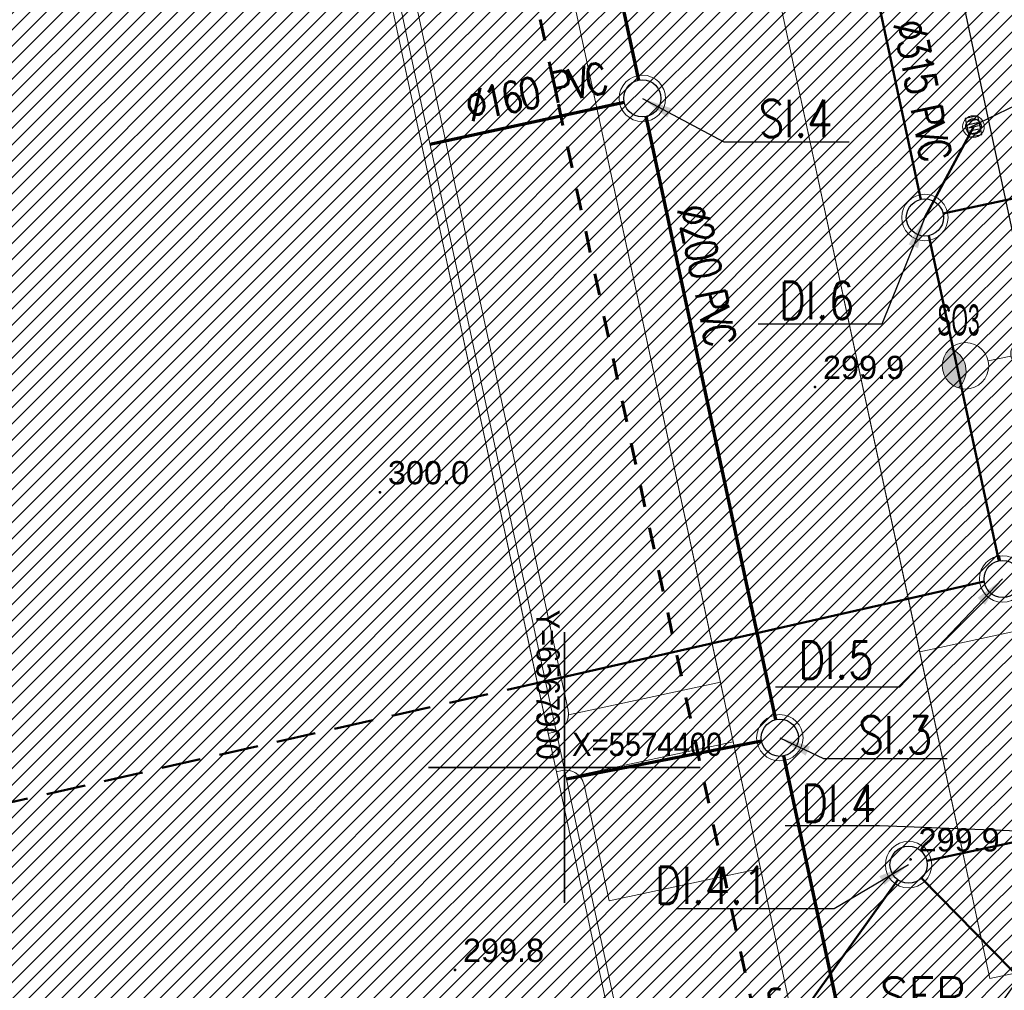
# Model space of a CAD drawing. Header units: metres. Extents: x 6567444 to 13135881, y 5574237 to 11149086.
# Tile 49 of 212: x 6567882 to 6567914, y 5574393 to 5574424. Entities that reach past the tile are written whole.
import ezdxf
from ezdxf import colors
from ezdxf.entities.mleader import LeaderData, LeaderLine
from ezdxf.enums import TextEntityAlignment as Align
from ezdxf.math import Vec2, Vec3

# ---------------------------------------------------------------- set-up
doc = ezdxf.new("R2010")
doc.units = ezdxf.units.M
doc.linetypes.add('DASHED', pattern=[19.05, 12.7, -6.35])
doc.linetypes.add('KOR', pattern=[1.4, 0.7, -0.7])
for name, color, linetype, lineweight in [('_MDCP$0$OTRN', 7, 'Continuous', 13), ('_MDCP$1$PARSI', 7, 'Continuous', 20), ('_TT_KAN_D', 96, 'Continuous', 50), ('_TT_KAN_D_OPIS_DN', 7, 'Continuous', 30), ('_TT_KAN_D_Opis_PKT_I', 7, 'Continuous', 30), ('_TT_KAN_D_Opis_PKT_wpust', 7, 'Continuous', 30), ('_TT_KAN_D_WPUST', 7, 'Continuous', 25), ('_TT_KAN_S_Opis_DN', 7, 'Continuous', 30), ('_TT_KAN_S_Opis_PKT_Siec_I', 7, 'Continuous', 30), ('_TT_KAN_S_ZEWN', 34, 'Continuous', 70), ('_TT_opis', 7, 'Continuous', 25), ('_TT_WODA_PRZYLACZE', 150, 'KOR', 60), ('GE.I.6640.1.468.2024_MDCP_dodatkowe pomiary_12.03.2026$0$OTRN', 7, 'Continuous', 13), ('GE.I.6640.1.468.2024_MDCP_dodatkowe pomiary_12.03.2026$0$PARSI', 7, 'Continuous', 20), ('PT-IE-001 PZT - instal. elektr XREFF$0$SEL_sieci_oswietlenie_oprawy', 152, 'Continuous', 20)]:
    doc.layers.add(name, color=color, linetype=linetype, lineweight=lineweight)
for name, color, linetype in [('_MDCP$0$OTRN_O', 7, 'Continuous'), ('_MDCP$1$PWYMIAR', 7, 'Continuous'), ('FORMA - Arch 01 - PZT 1 Strefy', 7, 'Continuous'), ('GE.I.6640.1.468.2024_MDCP_dodatkowe pomiary_12.03.2026$0$OTRN_O', 7, 'Continuous'), ('GE.I.6640.1.468.2024_MDCP_dodatkowe pomiary_12.03.2026$0$PWYMIAR', 7, 'Continuous'), ('PT-IE-001 PZT - instal. elektr XREFF$0$SEL_atrybut_bloku1', 7, 'Continuous'), ('PT-IE-001 PZT - instal. elektr XREFF$0$SEL_atrybut_bloku2', 9, 'Continuous')]:
    doc.layers.add(name, color=color, linetype=linetype)
doc.layers.add('_TT_PKT_ODN', color=1, linetype='Continuous', lineweight=35, plot=False)
doc.layers.add('PT-IE-001 PZT - instal. elektr XREFF$0$SEL_sieci_kable_nN_oswietlenie', color=7, linetype='PT-IE-001 PZT - instal. elektr XREFF$0$SEL_eNN', lineweight=30, true_color=0xff7a7a)
doc.styles.add('_MDCP$0$BDOT', font='arial.ttf', dxfattribs={"width": 0.9})
doc.styles.add('_MDCP$1$MZSK', font='arial.ttf', dxfattribs={"width": 0.9, "height": 0.75})
doc.styles.add('GE.I.6640.1.468.2024_MDCP_dodatkowe pomiary_12.03.2026$0$BDOT', font='arial.ttf', dxfattribs={"width": 0.9})
doc.styles.add('GE.I.6640.1.468.2024_MDCP_dodatkowe pomiary_12.03.2026$0$MZSK', font='arial.ttf', dxfattribs={"width": 0.9, "height": 0.75})
doc.styles.add('PT-IE-001 PZT - instal. elektr XREFF$0$ARIAL', font='ARIALN.TTF', dxfattribs={"width": 0.8})
doc.styles.add('PT-IE-001 PZT - instal. elektr XREFF$0$ROMANS', font='ARIALN.TTF', dxfattribs={"width": 0.8})
doc.styles.add('pzt_11-06-2015 (2)$0$RomanS', font='romans.shx')
doc.styles.add('ROMANS', font='romans.shx', dxfattribs={"width": 0.9})
doc.styles.get("Standard").update_dxf_attribs({"font": 'arial.ttf'})
doc.linetypes.add('PT-IE-001 PZT - instal. elektr XREFF$0$SEL_eNN', pattern='A,5,["eNN",PT-IE-001 PZT - instal. elektr XREFF$0$ARIAL,S=1,R=0,X=1.45,Y=0.25],5', length=10)
doc.dimstyles.new('ISO-25', dxfattribs={"dimtxt": 2.5, "dimasz": 2.5, "dimexe": 1.25, "dimexo": 0.625, "dimtad": 1, "dimtxsty": 'Standard', "dimcen": 2.5, "dimadec": 0, "dimazin": 0, "dimtfac": 1, "dimtmove": 0, "dimatfit": 3, "dimfxl": 1, "dimarcsym": 0})
pattern_1 = [(45, (0, 0), (-0.265165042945, 0.265165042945), [])]

# ---------------------------------------------------------------- blocks, each defined once
blk = doc.blocks.new('_MDCP$0$OTRN')
at = {"layer": '_MDCP$0$OTRN', "color": 0, "const_width": 0.09}
blk.add_lwpolyline([(-0.045, 0, 1), (0.045, 0, 1)], format="xyb", close=True, dxfattribs=at)
at = {"layer": '_MDCP$0$OTRN_O', "color": 0, "style": '_MDCP$0$BDOT'}
blk.add_attdef('RZEDNA', (0.514, 0.515), '', height=1.5, dxfattribs=at)
blk = doc.blocks.new('_MDCP$1$mzsk')
at = {"layer": '_MDCP$1$PARSI', "color": 0}
for p, q in [((0, -5), (0, 5)), ((5, 0), (-5, 0))]:
    blk.add_line(p, q, dxfattribs=at)
blk = doc.blocks.new('_MDCP')
at = {"layer": '_MDCP$0$OTRN', "color": 14, "xscale": 0.5, "yscale": 0.5, "zscale": 0.5}
for p, values in [((6567908.094, 5574412.293, 299.875), {'RZEDNA': '299.9'}), ((6567894.045, 5574408.892, 300.035), {'RZEDNA': '300.0'}), ((6567911.18, 5574397.031, 299.858), {'RZEDNA': '299.9'}), ((6567896.469, 5574393.462, 299.849), {'RZEDNA': '299.8'})]:
    blk.add_blockref('_MDCP$0$OTRN', p, dxfattribs=at).add_auto_attribs(values)
at = {"layer": '_MDCP$1$PARSI', "xscale": 0.5, "yscale": 0.5, "zscale": 0.5, "rotation": 1.16962990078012e-09}
blk.add_blockref('_MDCP$1$mzsk', (6567900, 5574400), dxfattribs=at)
at = {"layer": '_MDCP$1$PWYMIAR', "style": '_MDCP$1$MZSK', "width": 0.9}
blk.add_text('Y=6567900', height=0.75, rotation=-90, dxfattribs=at).set_placement((6567899.85, 5574400.25), align=Align.TOP_RIGHT)
blk.add_text('X=5574400', height=0.75, dxfattribs=at).set_placement((6567900.25, 5574400.15), align=Align.BOTTOM_LEFT)
blk = doc.blocks.new('A$C67DD7D42')
at = {"layer": '_TT_PKT_ODN'}
for points in [[(4.383, 8.74), (4.383, 0)], [(0, 4.37), (8.766, 4.37)]]:
    blk.add_lwpolyline(points, dxfattribs=at)
blk = doc.blocks.new('tb wpust')
at = {"layer": '_TT_KAN_D_WPUST', "lineweight": 30}
for p, q in [((-0.21, 0.154), (-0.21, -0.166)), ((-0.105, 0.154), (-0.105, -0.166)), ((-0.004, 0.154), (-0.004, -0.166)), ((0.1, 0.154), (0.1, -0.166)), ((0.205, 0.154), (0.205, -0.166))]:
    blk.add_line(p, q, dxfattribs=at)
blk.add_lwpolyline([(-0.31, -0.21), (0.31, -0.21), (0.31, 0.21), (-0.31, 0.21)], close=True, dxfattribs=at)
at = {"layer": '_TT_KAN_D_WPUST', "lineweight": 18}
blk.add_circle((0, 0), 0.35, dxfattribs=at)
at = {"layer": '_TT_KAN_D_WPUST', "color": 96, "lineweight": 30}
blk.add_circle((0, 0), 0.25, dxfattribs=at)
blk = doc.blocks.new('GE.I.6640.1.468.2024_MDCP_dodatkowe pomiary_12.03.2026$0$OTRN')
at = {"layer": 'GE.I.6640.1.468.2024_MDCP_dodatkowe pomiary_12.03.2026$0$OTRN', "color": 0, "const_width": 0.09}
blk.add_lwpolyline([(-0.045, 0, 1), (0.045, 0, 1)], format="xyb", close=True, dxfattribs=at)
at = {"layer": 'GE.I.6640.1.468.2024_MDCP_dodatkowe pomiary_12.03.2026$0$OTRN_O', "color": 0, "style": 'GE.I.6640.1.468.2024_MDCP_dodatkowe pomiary_12.03.2026$0$BDOT'}
blk.add_attdef('RZEDNA', (0.514, 0.515), '', height=1.5, dxfattribs=at)
blk = doc.blocks.new('GE.I.6640.1.468.2024_MDCP_dodatkowe pomiary_12.03.2026$0$mzsk')
at = {"layer": 'GE.I.6640.1.468.2024_MDCP_dodatkowe pomiary_12.03.2026$0$PARSI', "color": 0}
for p, q in [((0, -5), (0, 5)), ((5, 0), (-5, 0))]:
    blk.add_line(p, q, dxfattribs=at)
blk = doc.blocks.new('GE.I.6640.1.468.2024_MDCP_dodatkowe pomiary_12.03.2026')
at = {"layer": 'GE.I.6640.1.468.2024_MDCP_dodatkowe pomiary_12.03.2026$0$OTRN', "color": 14, "xscale": 0.5, "yscale": 0.5, "zscale": 0.5}
for p, values in [((6567908.094, 5574412.293, 299.875), {'RZEDNA': '299.9'}), ((6567894.045, 5574408.892, 300.035), {'RZEDNA': '300.0'}), ((6567911.18, 5574397.031, 299.858), {'RZEDNA': '299.9'}), ((6567896.469, 5574393.462, 299.849), {'RZEDNA': '299.8'})]:
    blk.add_blockref('GE.I.6640.1.468.2024_MDCP_dodatkowe pomiary_12.03.2026$0$OTRN', p, dxfattribs=at).add_auto_attribs(values)
at = {"layer": 'GE.I.6640.1.468.2024_MDCP_dodatkowe pomiary_12.03.2026$0$PARSI', "xscale": 0.5, "yscale": 0.5, "zscale": 0.5, "rotation": 1.16962990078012e-09}
blk.add_blockref('GE.I.6640.1.468.2024_MDCP_dodatkowe pomiary_12.03.2026$0$mzsk', (6567900, 5574400), dxfattribs=at)
at = {"layer": 'GE.I.6640.1.468.2024_MDCP_dodatkowe pomiary_12.03.2026$0$PWYMIAR', "style": 'GE.I.6640.1.468.2024_MDCP_dodatkowe pomiary_12.03.2026$0$MZSK', "width": 0.9}
blk.add_text('Y=6567900', height=0.75, rotation=-90, dxfattribs=at).set_placement((6567899.85, 5574400.25), align=Align.TOP_RIGHT)
blk.add_text('X=5574400', height=0.75, dxfattribs=at).set_placement((6567900.25, 5574400.15), align=Align.BOTTOM_LEFT)
blk = doc.blocks.new('PT-IE-001 PZT - instal. elektr XREFF$0$oprawa zewnetrzna stojaca')
for points in [[(2.625, 0, 0.267949), (2.25, 0.65, 0.57735), (2.25, -0.65, 0.267949)], [(0.375, 0, 1), (-0.375, 0, 1)]]:
    blk.add_hatch(color=256).paths.add_polyline_path(points)
blk.add_line((1.125, 0), (0.375, 0))
for centre, radius in [((1.875, 0), 0.75), ((0, 0), 0.375)]:
    blk.add_circle(centre, radius)
blk.add_arc((2.625, 0), 0.75, 120, 240)
at = {"layer": 'PT-IE-001 PZT - instal. elektr XREFF$0$SEL_atrybut_bloku1', "style": 'PT-IE-001 PZT - instal. elektr XREFF$0$ROMANS', "width": 0.6, "flags": 8}
blk.add_attdef('TYP', text='', height=1, dxfattribs=at).set_placement((1.873, 0.9), align=Align.CENTER)
at = {"layer": 'PT-IE-001 PZT - instal. elektr XREFF$0$SEL_atrybut_bloku2', "style": 'PT-IE-001 PZT - instal. elektr XREFF$0$ROMANS', "width": 0.6, "flags": 8}
for tag, p in [('OPIS1', (1.873, -1.638)), ('OPIS2', (1.873, -2.499))]:
    blk.add_attdef(tag, text='', height=0.75, dxfattribs=at).set_placement(p, align=Align.CENTER)
blk = doc.blocks.new('PT-IE-001 PZT - instal. elektr XREFF')
at = {"layer": 'PT-IE-001 PZT - instal. elektr XREFF$0$SEL_sieci_kable_nN_oswietlenie', "ltscale": 0.5}
blk.add_lwpolyline([(6567908.466, 5574442.709), (6567909.002, 5574442.742), (6567912.088, 5574428.381), (6567911.621, 5574428.109), (6567911.621, 5574428.109), (6567912.153, 5574428.077), (6567915.24, 5574413.716), (6567914.788, 5574413.373), (6567914.788, 5574413.373)], dxfattribs=at)
at = {"layer": 'PT-IE-001 PZT - instal. elektr XREFF$0$SEL_sieci_oswietlenie_oprawy'}
ref = blk.add_blockref('PT-IE-001 PZT - instal. elektr XREFF$0$oprawa zewnetrzna stojaca', (6567914.788, 5574413.373), dxfattribs=dict(at, rotation=192.200533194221))
ref.add_attrib('TYP', 'SO3', dxfattribs={"layer": 'PT-IE-001 PZT - instal. elektr XREFF$0$SEL_atrybut_bloku1', "height": 1, "style": 'PT-IE-001 PZT - instal. elektr XREFF$0$ROMANS', "width": 0.6, "flags": 8}).set_placement((6567912.728, 5574413.958), align=Align.CENTER)

msp = doc.modelspace()

# ---------------------------------------------------------------- block references
at = {"layer": 'Defpoints'}
msp.add_blockref('GE.I.6640.1.468.2024_MDCP_dodatkowe pomiary_12.03.2026', (0, 0), dxfattribs=at)

# ---------------------------------------------------------------- next in the draw order: block references
msp.add_blockref('_MDCP', (0, 0))

# ---------------------------------------------------------------- next in the draw order: linework, layer by layer
at = {"layer": '_TT_KAN_D'}
for p, q in [((6567927.031, 5574421.075), (6567912.229, 5574417.894)), ((6567913.219, 5574420.703, 300.305), (6567911.643, 5574417.768)), ((6567919.952, 5574387.81, 600.571), (6567911.535, 5574396.431, 28.465))]:
    msp.add_line(p, q, dxfattribs=at)
for points in [[(6567907.032, 5574439.221), (6567911.516, 5574418.354)], [(6567911.769, 5574417.181), (6567914.026, 5574406.678)], [(6567914.063, 5574406.685), (6567914.028, 5574406.848)], [(6567913.558, 5574406.008), (6567899.388, 5574402.792)], [(6567915.365, 5574397.772), (6567911.703, 5574396.986)], [(6567903.688, 5574386.49), (6567910.767, 5574396.372)]]:
    msp.add_lwpolyline(points, dxfattribs=at)
at = {"layer": '_TT_KAN_D', "linetype": 'DASHED', "ltscale": 0.1}
msp.add_lwpolyline([(6567899.388, 5574402.792), (6567878.06, 5574397.958)], dxfattribs=at)
at = {"layer": '_TT_KAN_D', "lineweight": 13}
for centre in [(6567911.643, 5574417.768), (6567914.152, 5574406.092), (6567911.116, 5574396.86)]:
    msp.add_circle(centre, 0.75, dxfattribs=at)
at = {"layer": '_TT_KAN_D', "lineweight": 30}
for centre in [(6567911.643, 5574417.768), (6567914.152, 5574406.092), (6567911.116, 5574396.86)]:
    msp.add_circle(centre, 0.6, dxfattribs=at)
at = {"layer": '_TT_KAN_S_ZEWN'}
msp.add_line((6567906.369, 5574400.847), (6567900.069, 5574399.622), dxfattribs=at)
for points in [[(6567900.048, 5574433.116), (6567902.393, 5574422.203)], [(6567895.66, 5574420.138), (6567901.932, 5574421.492)], [(6567909.889, 5574387.325), (6567907.084, 5574400.375)]]:
    msp.add_lwpolyline(points, dxfattribs=at)
at = {"layer": '_TT_KAN_S_ZEWN', "lineweight": 13}
for centre in [(6567902.519, 5574421.616), (6567906.958, 5574400.961)]:
    msp.add_circle(centre, 0.75, dxfattribs=at)
at = {"layer": '_TT_KAN_S_ZEWN', "lineweight": 30}
for centre in [(6567902.519, 5574421.616), (6567906.958, 5574400.961)]:
    msp.add_circle(centre, 0.6, dxfattribs=at)
at = {"layer": '_TT_opis', "lineweight": 18}
msp.add_lwpolyline([(6567892.208, 5574436.2), (6567903.418, 5574384.041)], dxfattribs=at)
at = {"layer": '_TT_WODA_PRZYLACZE'}
msp.add_lwpolyline([(6567893.132, 5574432.2), (6567896.328, 5574432.882), (6567898.043, 5574429.641), (6567908.457, 5574381.189), (6567910.259, 5574377.083)], dxfattribs=at)
at = {"layer": 'FORMA - Arch 01 - PZT 1 Strefy', "color": 131, "linetype": 'Continuous', "lineweight": 13, "true_color": 0x97f4f0}
msp.add_line((6567901.444, 5574395.69), (6567906.331, 5574396.74), dxfattribs=at)
at = {"layer": 'FORMA - Arch 01 - PZT 1 Strefy', "color": 9, "linetype": 'Continuous', "lineweight": 13}
for p, q in [((6567906.331, 5574396.74), (6567901.444, 5574395.69)), ((6567909.835, 5574380.437), (6567906.331, 5574396.74))]:
    msp.add_line(p, q, dxfattribs=at)
at = {"layer": 'FORMA - Arch 01 - PZT 1 Strefy', "color": 254, "linetype": 'Continuous', "lineweight": 13, "true_color": 0xd2d2ff}
for p, q in [((6567906.331, 5574396.74), (6567909.836, 5574380.434)), ((6567923.521, 5574395.283), (6567913.745, 5574393.181))]:
    msp.add_line(p, q, dxfattribs=at)
at = {"layer": 'FORMA - Arch 01 - PZT 1 Strefy', "color": 191, "linetype": 'Continuous', "lineweight": 13, "true_color": 0xbb77e3}
msp.add_line((6567913.745, 5574393.181), (6567923.521, 5574395.283), dxfattribs=at)

# ---------------------------------------------------------------- next in the draw order: block references
at = {"layer": '_TT_KAN_D_WPUST', "rotation": 101.9259753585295}
msp.add_blockref('tb wpust', (6567913.212, 5574420.706, 300.305), dxfattribs=at)
at = {"layer": '_TT_PKT_ODN'}
msp.add_blockref('A$C67DD7D42', (6567895.617, 5574395.63), dxfattribs=at)

# ---------------------------------------------------------------- next in the draw order: texts
at = {"layer": '_TT_KAN_D_OPIS_DN', "char_height": 1, "attachment_point": 1, "style": 'pzt_11-06-2015 (2)$0$RomanS'}
for s, insert, rotation in [('\\T0.85;\\W0.8;%%C315 PVC', (6567911.6, 5574424.25), 281.3148), ('\\T0.85;\\W0.8;%%C160 PVC', (6567904.088, 5574389.303), 53.5898)]:
    msp.add_mtext_dynamic_manual_height_columns(s, width=9.13673, gutter_width=12.5, heights=[0], dxfattribs=dict(at, insert=insert, rotation=rotation))
at = {"layer": '_TT_KAN_D_Opis_PKT_I', "char_height": 1.2, "attachment_point": 3, "style": 'ROMANS'}
for s, insert in [('\\W0.8;DI.6', (6567909.361, 5574415.685)), ('\\W0.8;DI.5', (6567909.987, 5574404.069, 300.4)), ('\\W0.8;DI.4', (6567910.079, 5574399.445, 300.5)), ('\\W0.8;DI.4.1', (6567906.589, 5574396.793))]:
    msp.add_mtext(s, dxfattribs=dict(at, insert=insert))
at = {"layer": '_TT_KAN_S_Opis_DN', "char_height": 1, "attachment_point": 1, "style": 'pzt_11-06-2015 (2)$0$RomanS'}
for s, insert, rotation in [('\\T0.85;\\W0.8;%%C160 PVC', (6567896.727, 5574421.836), 12.0081), ('\\T0.85;\\W0.8;%%C200 PVC', (6567904.608, 5574418.28), 281.8875)]:
    msp.add_mtext_dynamic_manual_height_columns(s, width=9.13673, gutter_width=12.5, heights=[0], dxfattribs=dict(at, insert=insert, rotation=rotation))
at = {"layer": '_TT_KAN_S_Opis_PKT_Siec_I', "char_height": 1.2, "attachment_point": 1, "style": 'ROMANS'}
for s, insert in [('\\W0.8;SI.4', (6567906.276, 5574421.567)), ('\\W0.8;SI.3', (6567909.495, 5574401.654))]:
    msp.add_mtext(s, dxfattribs=dict(at, insert=insert))

# ---------------------------------------------------------------- next in the draw order: leaders
at = {"layer": '_TT_KAN_D_Opis_PKT_I', "lineweight": 25, "annotation_type": 0, "has_hookline": 1, "hookline_direction": 1}
for points, text_width in [([(6567911.643, 5574417.768), (6567910.257, 5574414.327), (6567909.257, 5574414.327)], 2.377), ([(6567914.152, 5574406.092), (6567910.822, 5574402.596), (6567909.822, 5574402.596)], 2.377), ([(6567915.951, 5574397.899), (6567910.181, 5574398.119)], 2.423), ([(6567911.116, 5574396.86), (6567908.708, 5574395.435), (6567907.708, 5574395.435)], 3.474), ([(6567916.978, 5574393.454), (6567915.113, 5574389.337), (6567914.113, 5574389.337)], 2.377)]:
    msp.add_leader(points, dimstyle='ISO-25', override={"dimasz": 1, "dimgap": 0.625, "dimtad": 3}, dxfattribs=dict(at, text_width=text_width))
at = {"layer": '_TT_KAN_D_Opis_PKT_I', "lineweight": 25}
ml = msp.add_multileader_mtext('Standard', dxfattribs=at)
ml.set_content('SEP', color=256, style='ROMANS')
ml.set_leader_properties(color=256, linetype='ByLayer', lineweight=25)
ml.build(insert=Vec2(0, 0))
ml.multileader.update_dxf_attribs({"text_left_attachment_type": 5, "text_right_attachment_type": 5, "dogleg_length": 0.2, "arrow_head_size": 0.5})
ctx = ml.context
ctx.base_point, ctx.char_height, ctx.arrow_head_size, ctx.landing_gap_size, ctx.plane_origin, ctx.plane_x_axis, ctx.plane_y_axis = Vec3(6567909.688, 5574391.776), 1.2, 0.5, 0.5, Vec3(6568016.178, 5574399.449), Vec3(0.886138, -0.463422), Vec3(0.463422, 0.886138)
ctx.left_attachment, ctx.right_attachment, ctx.text_align_type = 5, 5, 2
notes = []
notes.append((ctx, [(0, (1, 1, 0), (6567913.665, 5574391.776), (-1, 0), 0.2, [(0, [(6567916.427, 5574395.683)], 0, [])])]))
ctx.mtext.insert, ctx.mtext.alignment, ctx.mtext.flow_direction = Vec3(6567912.965, 5574393.216), 3, 5
at = {"layer": '_TT_KAN_S_Opis_PKT_Siec_I', "lineweight": 25, "annotation_type": 0, "has_hookline": 1, "hookline_direction": 0}
for points, text_width in [([(6567902.519, 5574421.616), (6567905.146, 5574420.208), (6567906.146, 5574420.208)], 2.423), ([(6567906.958, 5574400.961), (6567908.365, 5574400.295), (6567909.365, 5574400.295)], 2.377)]:
    msp.add_leader(points, dimstyle='ISO-25', override={"dimasz": 1, "dimgap": 0.625, "dimtad": 3}, dxfattribs=dict(at, text_width=text_width))
for ctx, leaders in notes:
    for number, flags, end, landing, length, lines in leaders:
        leader = LeaderData()
        leader.index, (leader.has_last_leader_line, leader.has_dogleg_vector, leader.attachment_direction) = number, flags
        leader.last_leader_point, leader.dogleg_vector, leader.dogleg_length = Vec3(end), Vec3(landing), length
        for number, points, colour, breaks in lines:
            line = LeaderLine()
            line.index, line.vertices, line.color, line.breaks = number, Vec3.list(points), colors.encode_raw_color(colour), breaks
            leader.lines.append(line)
        ctx.leaders.append(leader)

# ---------------------------------------------------------------- next in the draw order: block references
msp.add_blockref('PT-IE-001 PZT - instal. elektr XREFF', (0, 0))

# ---------------------------------------------------------------- next in the draw order: hatches: boundary and pattern name
at = {"layer": 'FORMA - Arch 01 - PZT 1 Strefy', "linetype": 'Continuous', "lineweight": 0, "true_color": 0x69697f}
h = msp.add_hatch(dxfattribs=at)
h.set_pattern_fill('ANSI31', color=8, scale=3, style=0)
h.set_pattern_definition(pattern_1)
h.paths.add_polyline_path([(6567868.664, 5574447.184), (6567873.254, 5574448.171), (6567873.813, 5574447.81), (6567888.539, 5574450.975, -0.233884), (6567889.399, 5574450.758, -0.164402), (6567889.726, 5574450.208), (6567892.634, 5574436.678), (6567887.555, 5574435.586), (6567887.676, 5574435.026), (6567887.676, 5574435.025, -0.414102), (6567887.215, 5574434.313), (6567887.039, 5574434.275), (6567887.371, 5574432.73), (6567888.657, 5574433.007), (6567888.619, 5574433.183, -0.414214), (6567889.08, 5574433.895), (6567893.049, 5574434.749), (6567893.322, 5574433.479), (6567898.21, 5574434.53), (6567906.331, 5574396.74), (6567909.836, 5574380.434), (6567926.815, 5574389.768), (6567940.833, 5574410.263, 0.198373), (6567942.208, 5574417.794), (6567932.917, 5574461.025), (6567905.128, 5574455.052, -0.414214), (6567901.564, 5574457.355), (6567901.459, 5574457.843, -0.414214), (6567903.762, 5574461.407), (6567939.749, 5574469.141, -0.063253), (6567941.005, 5574469.249), (6567939.792, 5574475.428, -0.052799), (6567938.687, 5574475.025), (6567900.546, 5574466.853, -0.086628), (6567900.202, 5574466.839), (6567886.587, 5574463.893), (6567887.53, 5574459.452), (6567888.307, 5574455.835), (6567882.192, 5574454.521), (6567875.153, 5574453.008), (6567867.754, 5574451.418)])
h.paths.add_polyline_path([(6567903.07, 5574442.847), (6567912.847, 5574444.948), (6567923.521, 5574395.283), (6567913.745, 5574393.181)], flags=0)
h.paths.add_polyline_path([(6567925.121, 5574405.928, -0.004779), (6567925.109, 5574405.984), (6567925.133, 5574405.989)], flags=0)
h.paths.add_polyline_path([(6567932.495, 5574408.258), (6567927.607, 5574407.207), (6567918.151, 5574451.203), (6567927.928, 5574453.304), (6567936.333, 5574414.197), (6567931.445, 5574413.146)], flags=0)
at = {"layer": 'FORMA - Arch 01 - PZT 1 Strefy', "linetype": 'Continuous', "lineweight": 0, "true_color": 0x577933}
h = msp.add_hatch(dxfattribs=at)
h.set_pattern_fill('ANSI31', color=77, scale=3, style=0)
h.set_pattern_definition(pattern_1)
h.paths.add_polyline_path([(6567874.014, 5574368.787), (6567903.73, 5574375.51), (6567926.87, 5574388.23), (6567941.769, 5574410.008), (6567945.87, 5574425.68), (6567946.274, 5574437.791), (6567944.961, 5574438.318), (6567943.09, 5574447.025), (6567939.696, 5574458.048), (6567938.856, 5574457.187), (6567945.454, 5574426.488), (6567940.566, 5574425.437), (6567942.208, 5574417.794, -0.198349), (6567940.833, 5574410.263), (6567926.815, 5574389.768), (6567903.433, 5574376.914), (6567873.643, 5574370.512)])
at = {"layer": 'FORMA - Arch 01 - PZT 1 Strefy', "linetype": 'Continuous', "lineweight": 0, "true_color": 0x606060}
h = msp.add_hatch(dxfattribs=at)
h.set_pattern_fill('ANSI31', color=251, scale=3, style=0)
h.set_pattern_definition(pattern_1)
h.paths.add_polyline_path([(6567871.897, 5574368.332), (6567874.014, 5574368.787), (6567873.643, 5574370.512), (6567903.422, 5574376.912), (6567909.835, 5574380.437), (6567906.331, 5574396.74), (6567901.444, 5574395.69), (6567900.638, 5574399.438, 0.414214), (6567899.925, 5574399.899), (6567899.749, 5574399.861), (6567903.66, 5574381.663), (6567879.003, 5574376.364), (6567879.525, 5574373.939), (6567879.51, 5574373.936), (6567873.199, 5574372.58), (6567872.678, 5574375.004), (6567872.546, 5574374.976), (6567856.579, 5574449.269), (6567867.702, 5574451.66), (6567867.644, 5574451.942), (6567854.542, 5574449.228), (6567857.367, 5574436.081), (6567857.331, 5574436.103), (6567866.955, 5574391.323), (6567867.301, 5574389.716), (6567869.023, 5574381.702), (6567871.013, 5574372.442), (6567871.082, 5574372.125), (6567871.526, 5574370.057)])
at = {"layer": 'FORMA - Arch 01 - PZT 1 Strefy', "linetype": 'Continuous', "lineweight": 0, "ltscale": 5, "true_color": 0xf0e6d9}
h = msp.add_hatch(dxfattribs=at)
h.set_pattern_fill('ANSI31', color=254, scale=3, style=0)
h.set_pattern_definition(pattern_1)
h.paths.add_polyline_path([(6567856.579, 5574449.269), (6567872.546, 5574374.976), (6567872.678, 5574375.004), (6567873.199, 5574372.58), (6567879.525, 5574373.939), (6567879.003, 5574376.364), (6567903.66, 5574381.663), (6567892.45, 5574433.822), (6567887.371, 5574432.73), (6567883.877, 5574448.989), (6567868.965, 5574445.784), (6567867.702, 5574451.66)])
at = {"layer": 'FORMA - Arch 01 - PZT 1 Strefy', "linetype": 'Continuous', "lineweight": 0, "true_color": 0x4b7a78}
h = msp.add_hatch(dxfattribs=at)
h.set_pattern_fill('ANSI31', color=137, scale=3, style=0)
h.set_pattern_definition(pattern_1)
h.paths.add_polyline_path([(6567921.252, 5574405.841), (6567912.847, 5574444.948), (6567903.07, 5574442.847), (6567911.475, 5574403.74)])
at = {"layer": 'FORMA - Arch 01 - PZT 1 Strefy', "linetype": 'Continuous', "lineweight": 0, "true_color": 0x606060}
h = msp.add_hatch(dxfattribs=at)
h.set_pattern_fill('ANSI31', color=251, scale=3, style=0)
h.set_pattern_definition(pattern_1)
h.paths.add_polyline_path([(6567889.08, 5574433.895, 0.414214), (6567888.619, 5574433.183), (6567888.657, 5574433.007), (6567892.45, 5574433.822), (6567899.482, 5574401.102), (6567899.658, 5574401.14, 0.414214), (6567900.119, 5574401.853), (6567893.175, 5574434.162), (6567893.049, 5574434.749)])
at = {"layer": 'FORMA - Arch 01 - PZT 1 Strefy', "linetype": 'Continuous', "lineweight": 0, "true_color": 0x4b7a78}
h = msp.add_hatch(dxfattribs=at)
h.set_pattern_fill('ANSI31', color=137, scale=3, style=0)
h.set_pattern_definition(pattern_1)
h.paths.add_polyline_path([(6567893.322, 5574433.479), (6567900.119, 5574401.853, -0.063809), (6567900.132, 5574401.701), (6567905.039, 5574402.755), (6567898.21, 5574434.53)])
at = {"layer": 'FORMA - Arch 01 - PZT 1 Strefy', "linetype": 'Continuous', "lineweight": 0, "true_color": 0x5d3b71}
h = msp.add_hatch(dxfattribs=at)
h.set_pattern_fill('ANSI31', color=197, scale=3, style=0)
h.set_pattern_definition(pattern_1)
h.paths.add_polyline_path([(6567913.745, 5574393.181), (6567923.521, 5574395.283), (6567921.252, 5574405.841), (6567911.475, 5574403.74)])
at = {"layer": 'FORMA - Arch 01 - PZT 1 Strefy', "linetype": 'Continuous', "lineweight": 0, "true_color": 0x69697f}
h = msp.add_hatch(dxfattribs=at)
h.set_pattern_fill('ANSI31', color=8, scale=3, style=0)
h.set_pattern_definition(pattern_1)
h.paths.add_polyline_path([(6567900.132, 5574401.701, -0.341381), (6567899.658, 5574401.14), (6567899.482, 5574401.102), (6567899.749, 5574399.861), (6567899.925, 5574399.899, -0.244329), (6567900.459, 5574399.753), (6567905.453, 5574400.826), (6567905.039, 5574402.755)])
at = {"layer": 'FORMA - Arch 01 - PZT 1 Strefy', "linetype": 'Continuous', "lineweight": 0, "true_color": 0x4b7a78}
h = msp.add_hatch(dxfattribs=at)
h.set_pattern_fill('ANSI31', color=137, scale=3, style=0)
h.set_pattern_definition(pattern_1)
h.paths.add_polyline_path([(6567900.459, 5574399.753, -0.154271), (6567900.638, 5574399.438), (6567901.444, 5574395.69), (6567906.331, 5574396.74), (6567905.453, 5574400.826)])

# ---------------------------------------------------------------- next in the draw order: linework, layer by layer
at = {"layer": '_TT_KAN_S_ZEWN'}
msp.add_lwpolyline([(6567906.832, 5574401.548), (6567902.645, 5574421.03)], dxfattribs=at)
at = {"layer": 'FORMA - Arch 01 - PZT 1 Strefy', "color": 254, "linetype": 'Continuous', "lineweight": 13, "true_color": 0xd2d2ff}
for p, q in [((6567913.745, 5574393.181), (6567903.07, 5574442.847)), ((6567898.21, 5574434.53), (6567906.331, 5574396.74)), ((6567905.039, 5574402.755), (6567900.132, 5574401.701)), ((6567905.453, 5574400.826), (6567905.039, 5574402.755)), ((6567899.658, 5574401.14), (6567899.482, 5574401.102)), ((6567899.482, 5574401.102), (6567899.749, 5574399.861)), ((6567900.459, 5574399.753), (6567905.453, 5574400.826)), ((6567899.749, 5574399.861), (6567899.925, 5574399.899))]:
    msp.add_line(p, q, dxfattribs=at)
at = {"layer": 'FORMA - Arch 01 - PZT 1 Strefy', "color": 131, "linetype": 'Continuous', "lineweight": 13, "true_color": 0x97f4f0}
for p, q in [((6567903.07, 5574442.847), (6567911.475, 5574403.74)), ((6567905.039, 5574402.755), (6567898.21, 5574434.53)), ((6567893.322, 5574433.479), (6567900.119, 5574401.853)), ((6567911.475, 5574403.74), (6567921.252, 5574405.841)), ((6567900.132, 5574401.701), (6567905.039, 5574402.755)), ((6567905.453, 5574400.826), (6567900.459, 5574399.753)), ((6567906.331, 5574396.74), (6567905.453, 5574400.826)), ((6567900.638, 5574399.438), (6567901.444, 5574395.69))]:
    msp.add_line(p, q, dxfattribs=at)
at = {"layer": 'FORMA - Arch 01 - PZT 1 Strefy', "color": 9, "linetype": 'Continuous', "lineweight": 13}
for p, q in [((6567900.119, 5574401.853), (6567893.175, 5574434.162)), ((6567892.45, 5574433.822), (6567899.482, 5574401.102)), ((6567899.482, 5574401.102), (6567899.658, 5574401.14)), ((6567899.925, 5574399.899), (6567899.749, 5574399.861)), ((6567899.749, 5574399.861), (6567903.66, 5574381.663)), ((6567901.444, 5574395.69), (6567900.638, 5574399.438))]:
    msp.add_line(p, q, dxfattribs=at)
at = {"layer": 'FORMA - Arch 01 - PZT 1 Strefy', "color": 254, "linetype": 'Continuous', "lineweight": 0, "true_color": 0xe3cfb5}
msp.add_line((6567903.66, 5574381.663), (6567892.45, 5574433.822), dxfattribs=at)
at = {"layer": 'FORMA - Arch 01 - PZT 1 Strefy', "color": 191, "linetype": 'Continuous', "lineweight": 13, "true_color": 0xbb77e3}
for p, q in [((6567921.252, 5574405.841), (6567911.475, 5574403.74)), ((6567911.475, 5574403.74), (6567913.745, 5574393.181))]:
    msp.add_line(p, q, dxfattribs=at)
at = {"layer": 'FORMA - Arch 01 - PZT 1 Strefy', "color": 9, "linetype": 'Continuous', "lineweight": 13}
for centre, start, end in [((6567899.532, 5574401.727), 282.1296, 12.1296), ((6567900.051, 5574399.312), 12.1296, 102.1296)]:
    msp.add_arc(centre, 0.6, start, end, dxfattribs=at)
at = {"layer": 'FORMA - Arch 01 - PZT 1 Strefy', "color": 131, "linetype": 'Continuous', "lineweight": 13, "true_color": 0x97f4f0}
for centre, start, end in [((6567899.532, 5574401.727), 357.5253, 12.1296), ((6567900.051, 5574399.312), 12.1296, 47.2094)]:
    msp.add_arc(centre, 0.6, start, end, dxfattribs=at)
at = {"layer": 'FORMA - Arch 01 - PZT 1 Strefy', "color": 254, "linetype": 'Continuous', "lineweight": 13, "true_color": 0xd2d2ff}
for centre, start, end in [((6567899.532, 5574401.727), 282.1296, 357.5253), ((6567900.051, 5574399.312), 47.2094, 102.1296)]:
    msp.add_arc(centre, 0.6, start, end, dxfattribs=at)

# ---------------------------------------------------------------- next in the draw order: leaders
at = {"layer": '_TT_KAN_D_Opis_PKT_wpust', "lineweight": 25, "annotation_type": 0, "has_hookline": 1, "hookline_direction": 0, "text_width": 3.474}
msp.add_leader([(6567913.062, 5574420.67), (6567915.313, 5574421.757), (6567915.813, 5574421.757)], dimstyle='ISO-25', override={"dimasz": 0.5, "dimgap": 0.625, "dimtad": 3}, dxfattribs=at)

doc.saveas('drawing.dxf')
